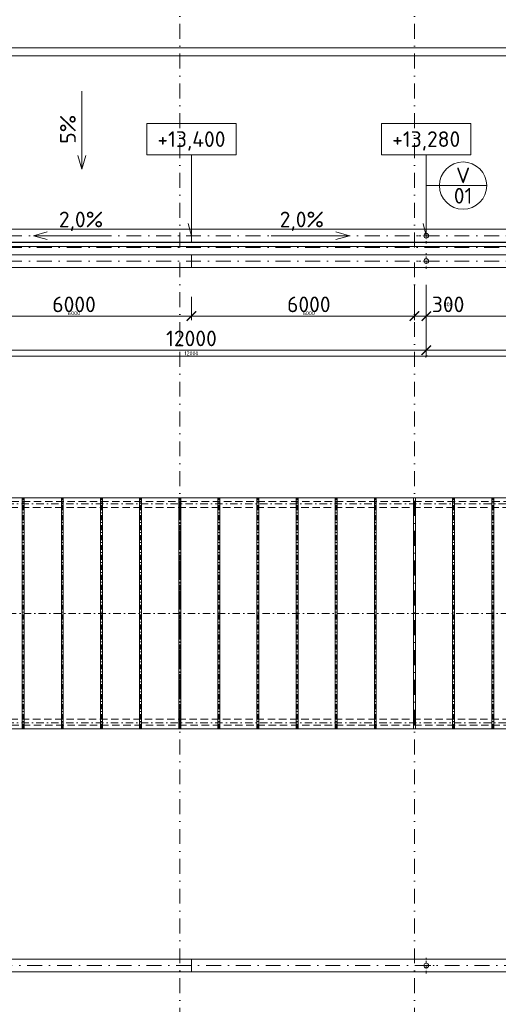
# Model space of a CAD drawing. Header units: millimetres. Extents: x -916886 to 3713765, y -2985421 to 1675785.
# Tile 124 of 256: x 43911 to 56142, y 212309 to 237470. Entities that reach past the tile are written whole.
import ezdxf
from ezdxf.enums import TextEntityAlignment as Align

# ---------------------------------------------------------------- set-up
doc = ezdxf.new("R2010")
doc.units = ezdxf.units.MM
for name, pattern in [('CENTERX2', [101.6, 63.5, -12.7, 12.7, -12.7]), ('DASHDOT', [25.4, 12.7, -6.35, 0, -6.35]), ('ČÁRKOVANÁ', [19.05, 12.7, -6.35])]:
    doc.linetypes.add(name, pattern=pattern)
doc.layers.get('Defpoints').update_dxf_attribs({"color": 8})
for name, color, linetype, lineweight in [('A99_N_kce-pohl', 1, 'Continuous', 9), ('A99_N_koty-200', 5, 'Continuous', 5), ('A99_N_koty-200 @ 200', 5, 'Continuous', 5), ('A99_N_koty-200 @ 50 (2)', 5, 'Continuous', 5), ('A99_N_koty-vysk', 160, 'Continuous', 9), ('A99_N_znaceni 200', 5, 'Continuous', 5), ('A99_S_kce-pohl', 7, 'Continuous', 5), ('A99_S_osy', 1, 'CENTERX2', 5)]:
    doc.layers.add(name, color=color, linetype=linetype, lineweight=lineweight)
doc.styles.add('A99_kota', font='isocpeur.ttf', dxfattribs={"height": 2})
doc.styles.add('A99_popis', font='isocpeur.ttf')
doc.styles.add('ad_popis 100', font='isocpeur.ttf', dxfattribs={"height": 200})
doc.dimstyles.new('A99_kota_200 new', dxfattribs={"dimscale": 200, "dimtxt": 2, "dimasz": 1.2, "dimexe": 0.5, "dimexo": 1.5, "dimgap": 0.5, "dimtad": 1, "dimdec": 0, "dimzin": 3, "dimdsep": 46, "dimtxsty": 'A99_kota', "dimblk": 'ARCHTICK', "dimcen": 2.5, "dimazin": 2, "dimtfac": 0.75, "dimtdec": 0, "dimtix": 1, "dimtmove": 2, "dimatfit": 0, "dimfxl": 0, "dimtolj": 1, "dimtzin": 0, "dimlwd": 5, "dimlwe": 5, "dimarcsym": 0})

# ---------------------------------------------------------------- blocks, each defined once
blk = doc.blocks.new('*U62')
at = {"color": 0, "linetype": 'ByBlock'}
for p, q in [((5.7, -4), (5.7, -14.35)), ((5.7, -14.35), (5.29, -12.8))]:
    blk.add_line(p, q, dxfattribs=at)
blk.add_lwpolyline([(0, -4), (11.4, -4), (11.4, 0), (0, 0)], close=True, dxfattribs=at)
at = {"color": 0, "linetype": 'ByBlock', "style": 'A99_kota'}
for tag, p in [('VYSKA', (5.7, -2.24)), ('VYSKA_POPIS1', (5.7, -6.04)), ('VYSKA_POPIS2', (5.9, -9.54)), ('VYSKA_POPIS3', (5.9, -13.04))]:
    blk.add_attdef(tag, text='', height=2, dxfattribs=at).set_placement(p, align=Align.MIDDLE)
blk = doc.blocks.new('_ArchTick')
at = {"color": 0, "linetype": 'ByBlock', "const_width": 0.15}
blk.add_lwpolyline([(-0.5, -0.5), (0.5, 0.5)], dxfattribs=at)
blk = doc.blocks.new('*D3453')
at = {"layer": 'A99_N_koty-200', "color": 0, "linetype": 'Continuous', "lineweight": 5, "transparency": 16777216}
for p, q in [((54000, 230695), (54000, 229795)), ((54300, 230695), (54300, 229795)), ((54000, 229895), (53760, 229895)), ((54000, 229895), (54300, 229895)), ((54300, 229895), (54540, 229895))]:
    blk.add_line(p, q, dxfattribs=at)
at = {"layer": 'Defpoints', "color": 0, "linetype": 'Continuous', "lineweight": 0, "transparency": 16777216}
for p in [(54300, 231300), (54000, 231180), (54300, 229895)]:
    blk.add_point(p, dxfattribs=at)
at = {"layer": 'A99_N_koty-200', "color": 0, "linetype": 'Continuous', "lineweight": 5, "transparency": 16777216, "xscale": 240, "yscale": 240, "zscale": 240}
blk.add_blockref('_ArchTick', (54000, 229895), dxfattribs=at)
at = {"layer": 'A99_N_koty-200', "color": 0, "linetype": 'Continuous', "lineweight": 5, "transparency": 16777216, "xscale": 240, "yscale": 240, "zscale": 240, "rotation": 180}
blk.add_blockref('_ArchTick', (54300, 229895), dxfattribs=at)
at = {"layer": 'A99_N_koty-200', "color": 0, "linetype": 'Continuous', "transparency": 16777216, "insert": (54860, 230195), "char_height": 400, "attachment_point": 5, "style": 'A99_kota'}
blk.add_mtext('\\A1;300', dxfattribs=at)
blk = doc.blocks.new('*D3454')
at = {"layer": 'A99_N_koty-200', "color": 0, "linetype": 'Continuous', "lineweight": 5, "transparency": 16777216}
for p, q in [((54000, 230095), (54000, 229870)), ((54300, 230095), (54300, 229870)), ((54000, 229895), (53940, 229895)), ((54000, 229895), (54300, 229895)), ((54300, 229895), (54360, 229895))]:
    blk.add_line(p, q, dxfattribs=at)
at = {"layer": 'Defpoints', "color": 0, "linetype": 'Continuous', "lineweight": 0, "transparency": 16777216}
for p in [(54300, 231300), (54000, 231180), (54300, 229895)]:
    blk.add_point(p, dxfattribs=at)
at = {"layer": 'A99_N_koty-200', "color": 0, "linetype": 'Continuous', "lineweight": 5, "transparency": 16777216, "xscale": 60, "yscale": 60, "zscale": 60}
blk.add_blockref('_ArchTick', (54000, 229895), dxfattribs=at)
at = {"layer": 'A99_N_koty-200', "color": 0, "linetype": 'Continuous', "lineweight": 5, "transparency": 16777216, "xscale": 60, "yscale": 60, "zscale": 60, "rotation": 180}
blk.add_blockref('_ArchTick', (54300, 229895), dxfattribs=at)
at = {"layer": 'A99_N_koty-200', "color": 0, "linetype": 'Continuous', "transparency": 16777216, "insert": (54860, 230195), "char_height": 100, "attachment_point": 5, "style": 'A99_kota'}
blk.add_mtext('\\A1;300', dxfattribs=at)
blk = doc.blocks.new('*D3456')
at = {"layer": 'A99_N_koty-200', "color": 0, "linetype": 'Continuous', "lineweight": 5, "transparency": 16777216}
for p, q in [((54300, 229825), (54300, 228925)), ((66300, 229825), (66300, 228925)), ((54300, 229025), (66300, 229025))]:
    blk.add_line(p, q, dxfattribs=at)
at = {"layer": 'Defpoints', "color": 0, "linetype": 'Continuous', "lineweight": 0, "transparency": 16777216}
for p in [(54300, 231300), (66300, 231300), (66300, 229025)]:
    blk.add_point(p, dxfattribs=at)
at = {"layer": 'A99_N_koty-200', "color": 0, "linetype": 'Continuous', "lineweight": 5, "transparency": 16777216, "xscale": 240, "yscale": 240, "zscale": 240, "rotation": 180}
blk.add_blockref('_ArchTick', (54300, 229025), dxfattribs=at)
at = {"layer": 'A99_N_koty-200', "color": 0, "linetype": 'Continuous', "lineweight": 5, "transparency": 16777216, "xscale": 240, "yscale": 240, "zscale": 240}
blk.add_blockref('_ArchTick', (66300, 229025), dxfattribs=at)
at = {"layer": 'A99_N_koty-200', "color": 0, "linetype": 'Continuous', "transparency": 16777216, "insert": (60300, 229325), "char_height": 400, "attachment_point": 5, "style": 'A99_kota'}
blk.add_mtext('\\A1;12000', dxfattribs=at)
blk = doc.blocks.new('*D3457')
at = {"layer": 'A99_N_koty-200', "color": 0, "linetype": 'Continuous', "lineweight": 5, "transparency": 16777216}
for p, q in [((54300, 229070), (54300, 228845)), ((66300, 229070), (66300, 228845)), ((54300, 228870), (66300, 228870))]:
    blk.add_line(p, q, dxfattribs=at)
at = {"layer": 'Defpoints', "color": 0, "linetype": 'Continuous', "lineweight": 0, "transparency": 16777216}
for p in [(54300, 231300), (66300, 231300), (66300, 228870)]:
    blk.add_point(p, dxfattribs=at)
at = {"layer": 'A99_N_koty-200', "color": 0, "linetype": 'Continuous', "lineweight": 5, "transparency": 16777216, "xscale": 60, "yscale": 60, "zscale": 60, "rotation": 180}
blk.add_blockref('_ArchTick', (54300, 228870), dxfattribs=at)
at = {"layer": 'A99_N_koty-200', "color": 0, "linetype": 'Continuous', "lineweight": 5, "transparency": 16777216, "xscale": 60, "yscale": 60, "zscale": 60}
blk.add_blockref('_ArchTick', (66300, 228870), dxfattribs=at)
at = {"layer": 'A99_N_koty-200', "color": 0, "linetype": 'Continuous', "transparency": 16777216, "insert": (60300, 228945), "char_height": 100, "attachment_point": 5, "style": 'A99_kota'}
blk.add_mtext('\\A1;12000', dxfattribs=at)
blk = doc.blocks.new('*D3459')
at = {"layer": 'A99_N_koty-200', "color": 0, "linetype": 'Continuous', "lineweight": 5, "transparency": 16777216}
for p, q in [((54300, 230390), (54300, 229795)), ((60300, 230390), (60300, 229795)), ((54300, 229895), (60300, 229895))]:
    blk.add_line(p, q, dxfattribs=at)
at = {"layer": 'Defpoints', "color": 0, "linetype": 'Continuous', "lineweight": 0, "transparency": 16777216}
for p in [(54300, 230690), (60300, 230690), (60300, 229895)]:
    blk.add_point(p, dxfattribs=at)
at = {"layer": 'A99_N_koty-200', "color": 0, "linetype": 'Continuous', "lineweight": 5, "transparency": 16777216, "xscale": 240, "yscale": 240, "zscale": 240, "rotation": 180}
blk.add_blockref('_ArchTick', (54300, 229895), dxfattribs=at)
at = {"layer": 'A99_N_koty-200', "color": 0, "linetype": 'Continuous', "lineweight": 5, "transparency": 16777216, "xscale": 240, "yscale": 240, "zscale": 240}
blk.add_blockref('_ArchTick', (60300, 229895), dxfattribs=at)
at = {"layer": 'A99_N_koty-200', "color": 0, "linetype": 'Continuous', "transparency": 16777216, "insert": (57300, 230195), "char_height": 400, "attachment_point": 5, "style": 'A99_kota'}
blk.add_mtext('\\A1;6000', dxfattribs=at)
blk = doc.blocks.new('*D3460')
at = {"layer": 'A99_N_koty-200', "color": 0, "linetype": 'Continuous', "lineweight": 5, "transparency": 16777216}
for p, q in [((54300, 230095), (54300, 229870)), ((60300, 230095), (60300, 229870)), ((54300, 229895), (60300, 229895))]:
    blk.add_line(p, q, dxfattribs=at)
at = {"layer": 'Defpoints', "color": 0, "linetype": 'Continuous', "lineweight": 0, "transparency": 16777216}
for p in [(54300, 230690), (60300, 230690), (60300, 229895)]:
    blk.add_point(p, dxfattribs=at)
at = {"layer": 'A99_N_koty-200', "color": 0, "linetype": 'Continuous', "lineweight": 5, "transparency": 16777216, "xscale": 60, "yscale": 60, "zscale": 60, "rotation": 180}
blk.add_blockref('_ArchTick', (54300, 229895), dxfattribs=at)
at = {"layer": 'A99_N_koty-200', "color": 0, "linetype": 'Continuous', "lineweight": 5, "transparency": 16777216, "xscale": 60, "yscale": 60, "zscale": 60}
blk.add_blockref('_ArchTick', (60300, 229895), dxfattribs=at)
at = {"layer": 'A99_N_koty-200', "color": 0, "linetype": 'Continuous', "transparency": 16777216, "insert": (57300, 229970), "char_height": 100, "attachment_point": 5, "style": 'A99_kota'}
blk.add_mtext('\\A1;6000', dxfattribs=at)
blk = doc.blocks.new('*D3528')
at = {"layer": 'A99_N_koty-200', "color": 0, "linetype": 'Continuous', "lineweight": 5, "transparency": 16777216}
for p, q in [((42300, 229825), (42300, 228925)), ((54300, 229825), (54300, 228925)), ((42300, 229025), (54300, 229025))]:
    blk.add_line(p, q, dxfattribs=at)
at = {"layer": 'Defpoints', "color": 0, "linetype": 'Continuous', "lineweight": 0, "transparency": 16777216}
for p in [(42300, 231300), (54300, 231300), (54300, 229025)]:
    blk.add_point(p, dxfattribs=at)
at = {"layer": 'A99_N_koty-200', "color": 0, "linetype": 'Continuous', "lineweight": 5, "transparency": 16777216, "xscale": 240, "yscale": 240, "zscale": 240, "rotation": 180}
blk.add_blockref('_ArchTick', (42300, 229025), dxfattribs=at)
at = {"layer": 'A99_N_koty-200', "color": 0, "linetype": 'Continuous', "lineweight": 5, "transparency": 16777216, "xscale": 240, "yscale": 240, "zscale": 240}
blk.add_blockref('_ArchTick', (54300, 229025), dxfattribs=at)
at = {"layer": 'A99_N_koty-200', "color": 0, "linetype": 'Continuous', "transparency": 16777216, "insert": (48300, 229325), "char_height": 400, "attachment_point": 5, "style": 'A99_kota'}
blk.add_mtext('\\A1;12000', dxfattribs=at)
blk = doc.blocks.new('*D3529')
at = {"layer": 'A99_N_koty-200', "color": 0, "linetype": 'Continuous', "lineweight": 5, "transparency": 16777216}
for p, q in [((42300, 229070), (42300, 228845)), ((54300, 229070), (54300, 228845)), ((42300, 228870), (54300, 228870))]:
    blk.add_line(p, q, dxfattribs=at)
at = {"layer": 'Defpoints', "color": 0, "linetype": 'Continuous', "lineweight": 0, "transparency": 16777216}
for p in [(42300, 231300), (54300, 231300), (54300, 228870)]:
    blk.add_point(p, dxfattribs=at)
at = {"layer": 'A99_N_koty-200', "color": 0, "linetype": 'Continuous', "lineweight": 5, "transparency": 16777216, "xscale": 60, "yscale": 60, "zscale": 60, "rotation": 180}
blk.add_blockref('_ArchTick', (42300, 228870), dxfattribs=at)
at = {"layer": 'A99_N_koty-200', "color": 0, "linetype": 'Continuous', "lineweight": 5, "transparency": 16777216, "xscale": 60, "yscale": 60, "zscale": 60}
blk.add_blockref('_ArchTick', (54300, 228870), dxfattribs=at)
at = {"layer": 'A99_N_koty-200', "color": 0, "linetype": 'Continuous', "transparency": 16777216, "insert": (48300, 228945), "char_height": 100, "attachment_point": 5, "style": 'A99_kota'}
blk.add_mtext('\\A1;12000', dxfattribs=at)
blk = doc.blocks.new('*D3531')
at = {"layer": 'A99_N_koty-200', "color": 0, "linetype": 'Continuous', "lineweight": 5, "transparency": 16777216}
for p, q in [((42300, 230390), (42300, 229795)), ((48300, 230390), (48300, 229795)), ((42300, 229895), (48300, 229895))]:
    blk.add_line(p, q, dxfattribs=at)
at = {"layer": 'Defpoints', "color": 0, "linetype": 'Continuous', "lineweight": 0, "transparency": 16777216}
for p in [(42300, 230690), (48300, 230690), (48300, 229895)]:
    blk.add_point(p, dxfattribs=at)
at = {"layer": 'A99_N_koty-200', "color": 0, "linetype": 'Continuous', "lineweight": 5, "transparency": 16777216, "xscale": 240, "yscale": 240, "zscale": 240, "rotation": 180}
blk.add_blockref('_ArchTick', (42300, 229895), dxfattribs=at)
at = {"layer": 'A99_N_koty-200', "color": 0, "linetype": 'Continuous', "lineweight": 5, "transparency": 16777216, "xscale": 240, "yscale": 240, "zscale": 240}
blk.add_blockref('_ArchTick', (48300, 229895), dxfattribs=at)
at = {"layer": 'A99_N_koty-200', "color": 0, "linetype": 'Continuous', "transparency": 16777216, "insert": (45300, 230195), "char_height": 400, "attachment_point": 5, "style": 'A99_kota'}
blk.add_mtext('\\A1;6000', dxfattribs=at)
blk = doc.blocks.new('*D3532')
at = {"layer": 'A99_N_koty-200', "color": 0, "linetype": 'Continuous', "lineweight": 5, "transparency": 16777216}
for p, q in [((42300, 230095), (42300, 229870)), ((48300, 230095), (48300, 229870)), ((42300, 229895), (48300, 229895))]:
    blk.add_line(p, q, dxfattribs=at)
at = {"layer": 'Defpoints', "color": 0, "linetype": 'Continuous', "lineweight": 0, "transparency": 16777216}
for p in [(42300, 230690), (48300, 230690), (48300, 229895)]:
    blk.add_point(p, dxfattribs=at)
at = {"layer": 'A99_N_koty-200', "color": 0, "linetype": 'Continuous', "lineweight": 5, "transparency": 16777216, "xscale": 60, "yscale": 60, "zscale": 60, "rotation": 180}
blk.add_blockref('_ArchTick', (42300, 229895), dxfattribs=at)
at = {"layer": 'A99_N_koty-200', "color": 0, "linetype": 'Continuous', "lineweight": 5, "transparency": 16777216, "xscale": 60, "yscale": 60, "zscale": 60}
blk.add_blockref('_ArchTick', (48300, 229895), dxfattribs=at)
at = {"layer": 'A99_N_koty-200', "color": 0, "linetype": 'Continuous', "transparency": 16777216, "insert": (45300, 229970), "char_height": 100, "attachment_point": 5, "style": 'A99_kota'}
blk.add_mtext('\\A1;6000', dxfattribs=at)
blk = doc.blocks.new('*D3534')
at = {"layer": 'A99_N_koty-200', "color": 0, "linetype": 'Continuous', "lineweight": 5, "transparency": 16777216}
for p, q in [((48300, 230390), (48300, 229795)), ((54300, 230390), (54300, 229795)), ((54300, 229895), (48300, 229895))]:
    blk.add_line(p, q, dxfattribs=at)
at = {"layer": 'Defpoints', "color": 0, "linetype": 'Continuous', "lineweight": 0, "transparency": 16777216}
for p in [(48300, 230690), (54300, 230690), (48300, 229895)]:
    blk.add_point(p, dxfattribs=at)
at = {"layer": 'A99_N_koty-200', "color": 0, "linetype": 'Continuous', "lineweight": 5, "transparency": 16777216, "xscale": 240, "yscale": 240, "zscale": 240, "rotation": 180}
blk.add_blockref('_ArchTick', (48300, 229895), dxfattribs=at)
at = {"layer": 'A99_N_koty-200', "color": 0, "linetype": 'Continuous', "lineweight": 5, "transparency": 16777216, "xscale": 240, "yscale": 240, "zscale": 240}
blk.add_blockref('_ArchTick', (54300, 229895), dxfattribs=at)
at = {"layer": 'A99_N_koty-200', "color": 0, "linetype": 'Continuous', "transparency": 16777216, "insert": (51300, 230195), "char_height": 400, "attachment_point": 5, "style": 'A99_kota'}
blk.add_mtext('\\A1;6000', dxfattribs=at)
blk = doc.blocks.new('*D3535')
at = {"layer": 'A99_N_koty-200', "color": 0, "linetype": 'Continuous', "lineweight": 5, "transparency": 16777216}
for p, q in [((48300, 230095), (48300, 229870)), ((54300, 230095), (54300, 229870)), ((54300, 229895), (48300, 229895))]:
    blk.add_line(p, q, dxfattribs=at)
at = {"layer": 'Defpoints', "color": 0, "linetype": 'Continuous', "lineweight": 0, "transparency": 16777216}
for p in [(48300, 230690), (54300, 230690), (48300, 229895)]:
    blk.add_point(p, dxfattribs=at)
at = {"layer": 'A99_N_koty-200', "color": 0, "linetype": 'Continuous', "lineweight": 5, "transparency": 16777216, "xscale": 60, "yscale": 60, "zscale": 60, "rotation": 180}
blk.add_blockref('_ArchTick', (48300, 229895), dxfattribs=at)
at = {"layer": 'A99_N_koty-200', "color": 0, "linetype": 'Continuous', "lineweight": 5, "transparency": 16777216, "xscale": 60, "yscale": 60, "zscale": 60}
blk.add_blockref('_ArchTick', (54300, 229895), dxfattribs=at)
at = {"layer": 'A99_N_koty-200', "color": 0, "linetype": 'Continuous', "transparency": 16777216, "insert": (51300, 229970), "char_height": 100, "attachment_point": 5, "style": 'A99_kota'}
blk.add_mtext('\\A1;6000', dxfattribs=at)
blk = doc.blocks.new('*U20')
at = {"color": 0, "linetype": 'ByBlock'}
blk.add_line((-3.02, 0), (3.02, 0), dxfattribs=at)
blk.add_circle((0, 0), 3.02, dxfattribs=at)
at = {"color": 0, "linetype": 'ByBlock', "style": 'A99_popis'}
for tag, p in [('KATEGORIE', (0, 1.31)), ('PRVEK', (0, -1.3))]:
    blk.add_attdef(tag, text='', height=2, dxfattribs=at).set_placement(p, align=Align.MIDDLE_CENTER)
blk = doc.blocks.new('*D4182')
at = {"layer": 'A99_N_koty-200', "color": 0, "linetype": 'Continuous', "lineweight": 5, "transparency": 16777216}
for p, q in [((5860, 236755), (5860, 236855)), ((150690, 236755), (150690, 236855)), ((5860, 236755), (150690, 236755))]:
    blk.add_line(p, q, dxfattribs=at)
at = {"layer": 'Defpoints', "color": 0, "linetype": 'Continuous', "lineweight": 0, "transparency": 16777216}
for p in [(5860, 236550), (150690, 236755), (150690, 236755)]:
    blk.add_point(p, dxfattribs=at)
at = {"layer": 'A99_N_koty-200', "color": 0, "linetype": 'Continuous', "lineweight": 5, "transparency": 16777216, "xscale": 240, "yscale": 240, "zscale": 240, "rotation": 180}
blk.add_blockref('_ArchTick', (5860, 236755), dxfattribs=at)
at = {"layer": 'A99_N_koty-200', "color": 0, "linetype": 'Continuous', "lineweight": 5, "transparency": 16777216, "xscale": 240, "yscale": 240, "zscale": 240}
blk.add_blockref('_ArchTick', (150690, 236755), dxfattribs=at)
at = {"layer": 'A99_N_koty-200', "color": 0, "linetype": 'Continuous', "transparency": 16777216, "insert": (76950, 237055), "char_height": 400, "attachment_point": 5, "style": 'A99_kota'}
blk.add_mtext('\\A1;144830', dxfattribs=at)
blk = doc.blocks.new('*D4183')
at = {"layer": 'A99_N_koty-200', "color": 0, "linetype": 'Continuous', "lineweight": 5, "transparency": 16777216}
for p, q in [((5860, 236550), (5860, 236575)), ((5860, 236550), (150690, 236550)), ((150690, 236680), (150690, 236525))]:
    blk.add_line(p, q, dxfattribs=at)
at = {"layer": 'Defpoints', "color": 0, "linetype": 'Continuous', "lineweight": 0, "transparency": 16777216}
for p in [(5860, 236550), (150690, 236755), (150690, 236550)]:
    blk.add_point(p, dxfattribs=at)
at = {"layer": 'A99_N_koty-200', "color": 0, "linetype": 'Continuous', "lineweight": 5, "transparency": 16777216, "xscale": 60, "yscale": 60, "zscale": 60, "rotation": 180}
blk.add_blockref('_ArchTick', (5860, 236550), dxfattribs=at)
at = {"layer": 'A99_N_koty-200', "color": 0, "linetype": 'Continuous', "lineweight": 5, "transparency": 16777216, "xscale": 60, "yscale": 60, "zscale": 60}
blk.add_blockref('_ArchTick', (150690, 236550), dxfattribs=at)
at = {"layer": 'A99_N_koty-200', "color": 0, "linetype": 'Continuous', "transparency": 16777216, "insert": (78275, 236625), "char_height": 100, "attachment_point": 5, "style": 'A99_kota'}
blk.add_mtext('\\A1;144830', dxfattribs=at)
blk = doc.blocks.new('*U4835')
at = {"layer": 'A99_N_koty-200 @ 200', "linetype": 'Continuous'}
dim = blk.add_linear_dim(base=(54300, 229895), p1=(54000, 231180), p2=(54300, 231300), dimstyle='A99_kota_200 new', override={"dimscale": 200, "dimtix": 1, "dimtofl": 1, "dimtmove": 2, "dimatfit": 0}, dxfattribs=at)
dim.commit()
dim.dimension.update_dxf_attribs({"geometry": '*D3453', "text_midpoint": (54860, 230195), "dimtype": 128})
at = {"layer": 'A99_N_koty-200 @ 50 (2)', "linetype": 'Continuous'}
dim = blk.add_linear_dim(base=(54300, 229895), p1=(54000, 231180), p2=(54300, 231300), dimstyle='A99_kota_200 new', override={"dimscale": 50, "dimtix": 1, "dimtofl": 1, "dimtmove": 2, "dimatfit": 0}, dxfattribs=at)
dim.commit()
dim.dimension.update_dxf_attribs({"geometry": '*D3454', "text_midpoint": (54860, 230195), "dimtype": 128})
blk = doc.blocks.new('*U4836')
at = {"layer": 'A99_N_koty-200 @ 200', "linetype": 'Continuous'}
dim = blk.add_linear_dim(base=(66300, 229025), p1=(54300, 231300), p2=(66300, 231300), dimstyle='A99_kota_200 new', override={"dimscale": 200, "dimtix": 1, "dimtofl": 1, "dimtmove": 2, "dimatfit": 0}, dxfattribs=at)
dim.commit()
dim.dimension.update_dxf_attribs({"geometry": '*D3456', "text_midpoint": (60300, 229325)})
at = {"layer": 'A99_N_koty-200 @ 50 (2)', "linetype": 'Continuous'}
dim = blk.add_linear_dim(base=(66300, 228870), p1=(54300, 231300), p2=(66300, 231300), dimstyle='A99_kota_200 new', override={"dimscale": 50, "dimtix": 1, "dimtofl": 1, "dimtmove": 2, "dimatfit": 0}, dxfattribs=at)
dim.commit()
dim.dimension.update_dxf_attribs({"geometry": '*D3457', "text_midpoint": (60300, 228945)})
blk = doc.blocks.new('*U4837')
at = {"layer": 'A99_N_koty-200 @ 200', "linetype": 'Continuous'}
dim = blk.add_linear_dim(base=(60300, 229895), p1=(54300, 230690), p2=(60300, 230690), dimstyle='A99_kota_200 new', override={"dimscale": 200, "dimtix": 1, "dimtofl": 1, "dimtmove": 2, "dimatfit": 0}, dxfattribs=at)
dim.commit()
dim.dimension.update_dxf_attribs({"geometry": '*D3459', "text_midpoint": (57300, 230195)})
at = {"layer": 'A99_N_koty-200 @ 50 (2)', "linetype": 'Continuous'}
dim = blk.add_linear_dim(base=(60300, 229895), p1=(54300, 230690), p2=(60300, 230690), dimstyle='A99_kota_200 new', override={"dimscale": 50, "dimtix": 1, "dimtofl": 1, "dimtmove": 2, "dimatfit": 0}, dxfattribs=at)
dim.commit()
dim.dimension.update_dxf_attribs({"geometry": '*D3460', "text_midpoint": (57300, 229970)})
blk = doc.blocks.new('*U4860')
at = {"layer": 'A99_N_koty-200 @ 200', "linetype": 'Continuous'}
dim = blk.add_linear_dim(base=(54300, 229025), p1=(42300, 231300), p2=(54300, 231300), dimstyle='A99_kota_200 new', override={"dimscale": 200, "dimtix": 1, "dimtofl": 1, "dimtmove": 2, "dimatfit": 0}, dxfattribs=at)
dim.commit()
dim.dimension.update_dxf_attribs({"geometry": '*D3528', "text_midpoint": (48300, 229325)})
at = {"layer": 'A99_N_koty-200 @ 50 (2)', "linetype": 'Continuous'}
dim = blk.add_linear_dim(base=(54300, 228870), p1=(42300, 231300), p2=(54300, 231300), dimstyle='A99_kota_200 new', override={"dimscale": 50, "dimtix": 1, "dimtofl": 1, "dimtmove": 2, "dimatfit": 0}, dxfattribs=at)
dim.commit()
dim.dimension.update_dxf_attribs({"geometry": '*D3529', "text_midpoint": (48300, 228945)})
blk = doc.blocks.new('*U4861')
at = {"layer": 'A99_N_koty-200 @ 200', "linetype": 'Continuous'}
dim = blk.add_linear_dim(base=(48300, 229895), p1=(42300, 230690), p2=(48300, 230690), dimstyle='A99_kota_200 new', override={"dimscale": 200, "dimtix": 1, "dimtofl": 1, "dimtmove": 2, "dimatfit": 0}, dxfattribs=at)
dim.commit()
dim.dimension.update_dxf_attribs({"geometry": '*D3531', "text_midpoint": (45300, 230195)})
at = {"layer": 'A99_N_koty-200 @ 50 (2)', "linetype": 'Continuous'}
dim = blk.add_linear_dim(base=(48300, 229895), p1=(42300, 230690), p2=(48300, 230690), dimstyle='A99_kota_200 new', override={"dimscale": 50, "dimtix": 1, "dimtofl": 1, "dimtmove": 2, "dimatfit": 0}, dxfattribs=at)
dim.commit()
dim.dimension.update_dxf_attribs({"geometry": '*D3532', "text_midpoint": (45300, 229970)})
blk = doc.blocks.new('*U4862')
at = {"layer": 'A99_N_koty-200 @ 200', "linetype": 'Continuous'}
dim = blk.add_linear_dim(base=(48300, 229895), p1=(54300, 230690), p2=(48300, 230690), angle=180, dimstyle='A99_kota_200 new', override={"dimscale": 200, "dimtix": 1, "dimtofl": 1, "dimtmove": 2, "dimatfit": 0}, dxfattribs=at)
dim.commit()
dim.dimension.update_dxf_attribs({"geometry": '*D3534', "text_midpoint": (51300, 230195)})
at = {"layer": 'A99_N_koty-200 @ 50 (2)', "linetype": 'Continuous'}
dim = blk.add_linear_dim(base=(48300, 229895), p1=(54300, 230690), p2=(48300, 230690), angle=180, dimstyle='A99_kota_200 new', override={"dimscale": 50, "dimtix": 1, "dimtofl": 1, "dimtmove": 2, "dimatfit": 0}, dxfattribs=at)
dim.commit()
dim.dimension.update_dxf_attribs({"geometry": '*D3535', "text_midpoint": (51300, 229970)})
blk = doc.blocks.new('*U5104')
at = {"layer": 'A99_N_koty-200 @ 200', "linetype": 'Continuous'}
dim = blk.add_linear_dim(base=(150690, 236755), p1=(5860, 236550), p2=(150690, 236755), dimstyle='A99_kota_200 new', override={"dimscale": 200, "dimtix": 1, "dimtofl": 1, "dimtmove": 2, "dimatfit": 0}, dxfattribs=at)
dim.commit()
dim.dimension.update_dxf_attribs({"geometry": '*D4182', "text_midpoint": (76950, 237055), "dimtype": 128})
at = {"layer": 'A99_N_koty-200 @ 50 (2)', "linetype": 'Continuous'}
dim = blk.add_linear_dim(base=(150690, 236550), p1=(5860, 236550), p2=(150690, 236755), dimstyle='A99_kota_200 new', override={"dimscale": 50, "dimtix": 1, "dimtofl": 1, "dimtmove": 2, "dimatfit": 0}, dxfattribs=at)
dim.commit()
dim.dimension.update_dxf_attribs({"geometry": '*D4183', "text_midpoint": (78275, 236625)})

msp = doc.modelspace()

# ---------------------------------------------------------------- linework, layer by layer
at = {"layer": 'A99_N_kce-pohl', "color": 7, "linetype": 'Continuous', "lineweight": 9}
for p, q in [((43975, 219345), (43975, 225255)), ((44025, 219345), (44025, 225255)), ((44975, 219345), (44975, 225255)), ((45025, 219345), (45025, 225255)), ((45975, 219345), (45975, 225255)), ((46025, 219345), (46025, 225255)), ((46975, 219345), (46975, 225255)), ((47025, 219345), (47025, 225255)), ((47975, 219345), (47975, 225255)), ((48025, 219345), (48025, 225255)), ((48975, 219345), (48975, 225255)), ((49025, 219345), (49025, 225255)), ((49975, 219345), (49975, 225255)), ((50025, 219345), (50025, 225255)), ((50975, 219345), (50975, 225255)), ((51025, 219345), (51025, 225255)), ((51975, 219345), (51975, 225255)), ((52025, 219345), (52025, 225255)), ((52975, 219345), (52975, 225255)), ((53025, 219345), (53025, 225255)), ((53975, 219345), (53975, 225255)), ((54025, 219345), (54025, 225255)), ((54975, 219345), (54975, 225255)), ((55025, 219345), (55025, 225255)), ((55975, 219345), (55975, 225255)), ((56025, 219345), (56025, 225255))]:
    msp.add_line(p, q, dxfattribs=at)
at = {"layer": 'A99_N_kce-pohl', "linetype": 'Continuous', "ltscale": 25}
msp.add_lwpolyline([(150690, 231785), (150690, 232115), (6000, 232115), (6000, 231785)], close=True, dxfattribs=at)
at = {"layer": 'A99_N_kce-pohl', "color": 1, "linetype": 'Continuous', "lineweight": 5}
msp.add_lwpolyline([(48300, 231775), (48300, 232105)], dxfattribs=at)
at = {"layer": 'A99_N_kce-pohl', "linetype": 'DASHDOT', "lineweight": 5, "ltscale": 5}
for points in [[(54300, 231750), (54300, 232150)], [(54100, 231950), (54500, 231950)]]:
    msp.add_lwpolyline(points, dxfattribs=at)
at = {"layer": 'A99_N_kce-pohl', "color": 7, "linetype": 'DASHDOT', "lineweight": 5, "ltscale": 5}
for points in [[(54300, 231100), (54300, 231500)], [(54100, 231300), (54500, 231300)], [(54300, 213100), (54300, 213500)], [(54100, 213300), (54500, 213300)]]:
    msp.add_lwpolyline(points, dxfattribs=at)
at = {"layer": 'A99_N_kce-pohl', "color": 7, "linetype": 'Continuous', "ltscale": 25}
for points in [[(138440, 231135), (138440, 231465), (6000, 231465), (6000, 231135)], [(150690, 213135), (150690, 213465), (6000, 213465), (6000, 213135)]]:
    msp.add_lwpolyline(points, close=True, dxfattribs=at)
at = {"layer": 'A99_N_kce-pohl', "color": 7, "linetype": 'Continuous', "lineweight": 5}
for points in [[(48300, 231135), (48300, 231465)], [(48300, 213135), (48300, 213465)]]:
    msp.add_lwpolyline(points, dxfattribs=at)
at = {"layer": 'A99_N_kce-pohl', "color": 7, "linetype": 'Continuous', "lineweight": 9}
msp.add_lwpolyline([(11930, 225255), (132620, 225255), (132620, 219345), (11930, 219345)], close=True, dxfattribs=at)
at = {"layer": 'A99_N_kce-pohl', "color": 7, "linetype": 'ČÁRKOVANÁ', "lineweight": 9, "ltscale": 15}
for points in [[(132760, 225155), (11790, 225155)], [(132450, 225005.3), (12100, 225005.3)], [(132760, 219445), (11790, 219445)], [(132450, 219594.7), (12100, 219594.7)]]:
    msp.add_lwpolyline(points, dxfattribs=at)
at = {"layer": 'A99_N_kce-pohl', "color": 7, "linetype": 'Continuous', "lineweight": 9}
for points in [[(43975, 222675), (43975, 222495)], [(44025, 222675), (44025, 222495)], [(44975, 222675), (44975, 222495)], [(45025, 222675), (45025, 222495)], [(45975, 222675), (45975, 222495)], [(46025, 222675), (46025, 222495)], [(46975, 222675), (46975, 222495)], [(47025, 222675), (47025, 222495)], [(47975, 222675), (47975, 222495)], [(48025, 222675), (48025, 222495)], [(48975, 222675), (48975, 222495)], [(49025, 222675), (49025, 222495)], [(49975, 222675), (49975, 222495)], [(50025, 222675), (50025, 222495)], [(50975, 222675), (50975, 222495)], [(51025, 222675), (51025, 222495)], [(51975, 222675), (51975, 222495)], [(52025, 222675), (52025, 222495)], [(52975, 222675), (52975, 222495)], [(53025, 222675), (53025, 222495)], [(53975, 222675), (53975, 222495)], [(54025, 222675), (54025, 222495)], [(54975, 222675), (54975, 222495)], [(55025, 222675), (55025, 222495)], [(55975, 222675), (55975, 222495)], [(56025, 222675), (56025, 222495)]]:
    msp.add_lwpolyline(points, dxfattribs=at)
at = {"layer": 'A99_N_kce-pohl', "linetype": 'Continuous'}
msp.add_circle((54300, 231950), 60, dxfattribs=at)
at = {"layer": 'A99_N_kce-pohl', "color": 7, "linetype": 'Continuous'}
for centre in [(54300, 231300), (54300, 213300)]:
    msp.add_circle(centre, 60, dxfattribs=at)
at = {"layer": 'A99_N_koty-vysk'}
for points in [[(45500, 233647), (45500, 235647)], [(45500, 233647), (45400, 233997)], [(45500, 233647), (45600, 233997)], [(44260, 231950), (44610, 232050)], [(52340, 231950), (51990, 232050)], [(44260, 231950), (46260, 231950)], [(44260, 231950), (44610, 231850)], [(52340, 231950), (50340, 231950)], [(52340, 231950), (51990, 231850)]]:
    msp.add_lwpolyline(points, dxfattribs=at)
at = {"layer": 'A99_N_znaceni 200'}
for points in [[(54638.5, 233230), (54300, 233230)], [(54300, 232400), (54300, 233230)]]:
    msp.add_lwpolyline(points, dxfattribs=at)
at = {"layer": 'A99_S_kce-pohl', "linetype": 'Continuous', "ltscale": 25}
msp.add_lwpolyline([(5860, 231775), (138440, 231775), (138440, 231675), (5860, 231675)], close=True, dxfattribs=at)
at = {"layer": 'A99_S_osy', "linetype": 'DASHDOT', "lineweight": 5, "ltscale": 10}
for p, q in [((44000, 219345), (44000, 225255)), ((45000, 219345), (45000, 225255)), ((46000, 219345), (46000, 225255)), ((47000, 219345), (47000, 225255)), ((48000, 219345), (48000, 225255)), ((49000, 219345), (49000, 225255)), ((50000, 219345), (50000, 225255)), ((51000, 219345), (51000, 225255)), ((52000, 219345), (52000, 225255)), ((53000, 219345), (53000, 225255)), ((55000, 219345), (55000, 225255)), ((56000, 219345), (56000, 225255))]:
    msp.add_line(p, q, dxfattribs=at)
at = {"layer": 'A99_S_osy', "linetype": 'DASHDOT', "lineweight": 5, "ltscale": 30}
for points in [[(48000, 264800), (48000, 176462.5)], [(54000, 264800), (54000, 146890)], [(152950, 231950), (4375, 231950)], [(152950, 231650), (4375, 231650)], [(152950, 231300), (4375, 231300)], [(179375, 213300), (4375, 213300)]]:
    msp.add_lwpolyline(points, dxfattribs=at)
at = {"layer": 'A99_S_osy', "linetype": 'DASHDOT', "lineweight": 5, "ltscale": 15}
for points in [[(132940, 225095), (11865, 225095)], [(132620, 222300), (11930, 222300)], [(132940, 219505), (11865, 219505)]]:
    msp.add_lwpolyline(points, dxfattribs=at)

# ---------------------------------------------------------------- block references
at = {"layer": 'A99_N_koty-200', "color": 4, "linetype": 'Continuous', "lineweight": 0}
for name in ['*U5104', '*U4860', '*U4835', '*U4836', '*U4861', '*U4862', '*U4837']:
    msp.add_blockref(name, (0, 0), dxfattribs=at)
at = {"layer": 'A99_N_koty-vysk', "xscale": 200, "yscale": 200, "zscale": 200}
for p, values in [((47160, 234820), {'VYSKA': '+13,400'}), ((53160, 234820), {'VYSKA': '+13,280'})]:
    msp.add_blockref('*U62', p, dxfattribs=at).add_auto_attribs(values)
at = {"layer": 'A99_N_znaceni 200', "xscale": 200, "yscale": 200, "zscale": 200}
msp.add_blockref('*U20', (55242.5, 233230), dxfattribs=at).add_auto_attribs({'KATEGORIE': 'V', 'PRVEK': '01'})

# ---------------------------------------------------------------- texts
at = {"layer": 'A99_N_koty-vysk', "insert": (44942.7, 234300), "char_height": 400, "attachment_point": 1, "rotation": 90, "style": 'ad_popis 100'}
msp.add_mtext_dynamic_manual_height_columns('5%', width=140, gutter_width=2000, heights=[0], dxfattribs=at)
at = {"layer": 'A99_N_koty-vysk', "char_height": 400, "style": 'ad_popis 100'}
for insert, attachment_point in [((44913, 232565), 1), ((51687, 232565), 3)]:
    msp.add_mtext_dynamic_manual_height_columns('2,0%', width=673.852, gutter_width=2000, heights=[0], dxfattribs=dict(at, insert=insert, attachment_point=attachment_point))

doc.saveas('drawing.dxf')
